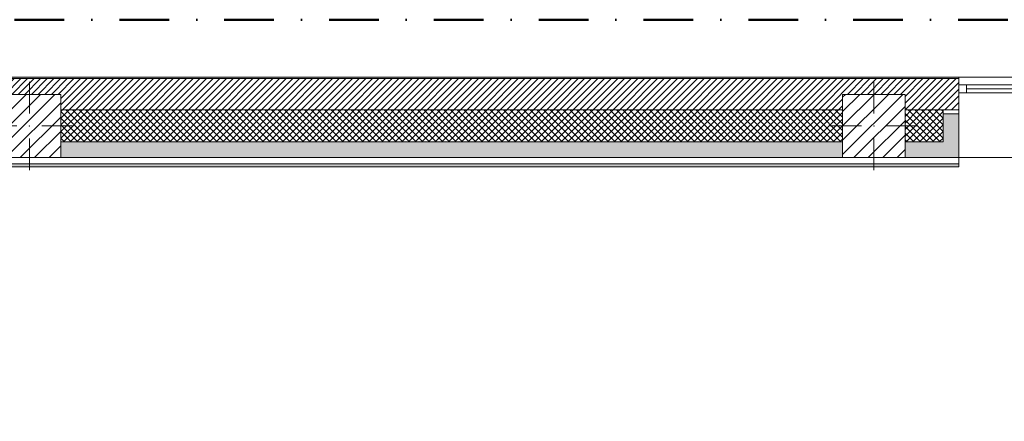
# Model space of a CAD drawing. Header units: millimetres. Extents: x -40968 to 11883, y -17757 to 4746.
# Tile 23 of 29: x -7263 to -966, y 2175 to 4746. Entities that reach past the tile are written whole.
import ezdxf

# ---------------------------------------------------------------- set-up
doc = ezdxf.new("R2010")
doc.units = ezdxf.units.MM
doc.header["$MEASUREMENT"] = 0
doc.linetypes.add('Punto & Rayas', pattern=[670.277762, 317.5, -176.388889, 0, -176.388874])
doc.linetypes.add('Wipeout_Contour', pattern=[1000, 0, -1000])
for name, color, linetype, lineweight, true_color in [('01_2D_Ambit_Pluma_Nº__242', 7, 'Continuous', 50, 0xfb0013), ('12_FAÇ_Façana_Pluma_Nº__102', 7, 'Continuous', 5, 0xcccccc), ('12_FAÇ_Façana_Pluma_Nº__174', 7, 'Continuous', 13, 0xe4ad2c), ('12_FAÇ_Façana_Pluma_Nº__176', 7, 'Continuous', 15, 0x93a0c6), ('12_FAÇ_Façana_Pluma_Nº__43', 7, 'Continuous', 5, 0xa4a4a6), ('Nuevo_08_E_Envans secs_Pluma_Nº__176', 7, 'Continuous', 15, 0x93a0c6), ('Ventanas Archicad_Pluma_Nº__23', 7, 'Continuous', 5, 0xa4a4a6), ('Ventanas Archicad_Pluma_Nº__3', 7, 'Continuous', 5, 0xa4a4a4), ('Ventanas Archicad_Pluma_Nº__43', 7, 'Continuous', 5, 0xa4a4a6)]:
    doc.layers.add(name, color=color, linetype=linetype, lineweight=lineweight, true_color=true_color)
for name, color, linetype in [('10_ESTR_Pilars', 7, 'Continuous'), ('12_FAÇ_Façana', 7, 'Continuous'), ('Nuevo_08_E_Envans secs', 7, 'Continuous'), ('Ventanas Archicad', 7, 'Continuous')]:
    doc.layers.add(name, color=color, linetype=linetype)
for name, color, linetype, lineweight in [('10_ESTR_Pilars_Pluma_Nº__20', 1, 'Continuous', 5), ('10_ESTR_Pilars_Pluma_Nº__28', 7, 'Continuous', 20), ('10_ESTR_Pilars_Pluma_Nº__42', 8, 'Continuous', 25), ('12_FAÇ_Façana_Pluma_Nº__2', 8, 'Continuous', 5), ('12_FAÇ_Façana_Pluma_Nº__7', 7, 'Continuous', 5), ('Nuevo_08_E_Envans secs_Pluma_Nº__7', 7, 'Continuous', 5), ('Ventanas Archicad_Pluma_Nº__7', 7, 'Continuous', 5)]:
    doc.layers.add(name, color=color, linetype=linetype, lineweight=lineweight)
pattern_1 = [(45, (0, 0), (-21.2132, 21.2132), []), (135, (0, 0), (21.2132, 21.2132), [])]
pattern_2 = [(45, (0, 0), (-45.96194, 45.96194), [])]

# ---------------------------------------------------------------- blocks, each defined once
blk = doc.blocks.new('Ventana Vertical Multi-Faja 27_3')
at = {"layer": 'Ventanas Archicad_Pluma_Nº__23', "color": 253, "linetype": 'Continuous', "lineweight": 5, "true_color": 0xa4a4a6}
for p, q in [((-600, 0), (-550, 0)), ((-550, 0), (-550, -50)), ((550, -50), (550, 0)), ((550, 0), (600, 0)), ((-550, -50), (-600, -50)), ((600, -50), (550, -50))]:
    blk.add_line(p, q, dxfattribs=at)
at = {"layer": 'Ventanas Archicad_Pluma_Nº__3', "color": 253, "linetype": 'Continuous', "lineweight": 5, "true_color": 0xa4a4a4}
for p, q in [((-600, 50), (600, 50)), ((-550, 0), (550, 0)), ((-550, -25), (550, -25)), ((550, -50), (-550, -50)), ((-600, -465), (600, -465))]:
    blk.add_line(p, q, dxfattribs=at)
at = {"layer": 'Ventanas Archicad_Pluma_Nº__43', "color": 253, "linetype": 'Continuous', "lineweight": 5, "true_color": 0xa4a4a6}
for p, q in [((-600, -160), (-600, -185)), ((600, -160), (600, -185))]:
    blk.add_line(p, q, dxfattribs=at)
at = {"layer": 'Ventanas Archicad_Pluma_Nº__7', "color": 7, "linetype": 'Continuous', "lineweight": 5}
for p, q in [((-600, 50), (-600, 40)), ((-600, 40), (-600, 0)), ((-600, 0), (-600, -50)), ((-600, 0), (-600, -50)), ((600, 50), (600, 40)), ((600, 40), (600, 0)), ((600, 0), (600, -50)), ((600, 0), (600, -50)), ((-600, -50), (-600, -160)), ((600, -50), (600, -160)), ((-600, -185), (-600, -365)), ((-600, -185), (-600, -365)), ((600, -185), (600, -365)), ((600, -185), (600, -365)), ((-600, -365), (-600, -465)), ((-600, -365), (-600, -465)), ((600, -365), (600, -465)), ((600, -365), (600, -465))]:
    blk.add_line(p, q, dxfattribs=at)
blk = doc.blocks.new('Muro_3_3', base_point=(11882.6, 4378.5))
at = {"layer": '12_FAÇ_Façana', "linetype": 'Continuous', "lineweight": 0, "true_color": 0x000000}
h = blk.add_hatch(dxfattribs=at)
h.set_pattern_fill('Yeso_0003', color=18, style=0, pattern_type=2)
h.set_pattern_definition([(0, (0, 0), (0, 75), [0, -75])])
h.paths.add_polyline_path([(-1257.3, 4168.5), (-1357.3, 4168.5), (-1357.3, 4143.5), (-1257.3, 4143.5)])
at = {"layer": '12_FAÇ_Façana_Pluma_Nº__102', "linetype": 'Continuous', "lineweight": 0, "true_color": 0xe5e5e5}
for points in [[(-1357.3, 3963.5), (-1257.3, 3863.5), (-1257.3, 4143.5), (-1357.3, 4143.5)], [(-2000.5, 3963.5), (-7000.5, 3963.5), (-7000.5, 3863.5), (-2000.5, 3863.5)], [(-1600.5, 3963.5), (-1600.5, 3863.5), (-1257.3, 3863.5), (-1357.3, 3963.5)]]:
    blk.add_hatch(color=254, dxfattribs=at).paths.add_polyline_path(points)
at = {"layer": '12_FAÇ_Façana_Pluma_Nº__174', "linetype": 'Continuous', "lineweight": 13, "true_color": 0xe4ad2c}
h = blk.add_hatch(dxfattribs=at)
h.set_pattern_fill('SATE_Aislamiento_0003', color=42, style=0, pattern_type=2)
h.set_pattern_definition(pattern_1)
h.paths.add_polyline_path([(-7000.5, 3963.5), (-2000.5, 3963.5), (-2000.5, 4168.5), (-7000.5, 4168.5)])
h = blk.add_hatch(dxfattribs=at)
h.set_pattern_fill('SATE_Aislamiento_0003', color=42, style=0, pattern_type=2)
h.set_pattern_definition(pattern_1)
h.paths.add_polyline_path([(-1600.5, 4168.5), (-1600.5, 3963.5), (-1357.3, 3963.5), (-1357.3, 4143.5), (-1357.3, 4168.5)])
at = {"layer": '12_FAÇ_Façana_Pluma_Nº__176', "linetype": 'Continuous', "lineweight": 0, "true_color": 0x495063}
blk.add_hatch(color=251, dxfattribs=at).paths.add_polyline_path([(-25995.4, 4378.5), (-25995.4, 4368.5), (-1257.3, 4368.5), (-1257.3, 4378.5)])
at = {"layer": '12_FAÇ_Façana_Pluma_Nº__2', "linetype": 'Continuous', "lineweight": 5}
h = blk.add_hatch(dxfattribs=at)
h.set_pattern_fill('Ceramic_0003', color=8, style=0, pattern_type=2)
h.set_pattern_definition([(45, (0, 0), (-21.213203, 21.213203), [])])
h.paths.add_polyline_path([(-25995.4, 4168.5), (-21909.8, 4168.5), (-21909.8, 4268), (-21509.8, 4268), (-21509.8, 4168.5), (-18909.8, 4168.5), (-18909.8, 4268), (-18509.8, 4268), (-18509.8, 4168.5), (-7400.5, 4168.5), (-7400.5, 4268), (-7000.5, 4268), (-7000.5, 4168.5), (-2000.5, 4168.5), (-2000.5, 4268), (-1600.5, 4268), (-1600.5, 4168.5), (-1257.3, 4168.5), (-1257.3, 4368.5), (-25995.4, 4368.5)])
at = {"layer": '12_FAÇ_Façana_Pluma_Nº__43', "color": 253, "linetype": 'Continuous', "lineweight": 5, "true_color": 0xa4a4a6}
for p, q in [((-1357.3, 4168.5), (-1257.3, 4168.5)), ((-1357.3, 4143.5), (-1357.3, 4168.5)), ((-1257.3, 4168.5), (-1257.3, 4143.5)), ((-1257.3, 4143.5), (-1357.3, 4143.5))]:
    blk.add_line(p, q, dxfattribs=at)
at = {"layer": '12_FAÇ_Façana_Pluma_Nº__7', "color": 7, "linetype": 'Continuous', "lineweight": 5}
for p, q in [((-1257.3, 4368.5), (-25995.4, 4368.5)), ((-1257.3, 4378.5), (-1257.3, 4368.5)), ((-1257.3, 4368.5), (-1257.3, 4328.5)), ((-1257.3, 4328.5), (-1257.3, 4278.5)), ((-1257.3, 4278.5), (-1257.3, 4168.5)), ((-2000.5, 4168.5), (-7000.5, 4168.5)), ((-1357.3, 4168.5), (-1600.5, 4168.5)), ((-1357.3, 3963.5), (-1357.3, 4143.5)), ((-1257.3, 4143.5), (-1257.3, 3963.5)), ((-1257.3, 4143.5), (-1257.3, 3963.5)), ((-7000.5, 3963.5), (-2000.5, 3963.5)), ((-1600.5, 3963.5), (-1357.3, 3963.5)), ((-1257.3, 3963.5), (-1257.3, 3863.5)), ((-1257.3, 3963.5), (-1257.3, 3863.5))]:
    blk.add_line(p, q, dxfattribs=at)
at = {"layer": '12_FAÇ_Façana_Pluma_Nº__7', "color": 7, "linetype": 'Continuous', "lineweight": 5, "flags": 128}
for points in [[(-1257.3, 4378.5), (-25995.4, 4378.5)], [(-7000.5, 3863.5), (-2000.5, 3863.5)], [(-1600.5, 3863.5), (-1257.3, 3863.5)]]:
    blk.add_lwpolyline(points, dxfattribs=at)
at = {"layer": 'Ventanas Archicad', "color": 253, "linetype": 'Continuous', "lineweight": 5, "true_color": 0xa4a4a6, "zscale": 1000}
blk.add_blockref('Ventana Vertical Multi-Faja 27_3', (-657.3, 4328.5), dxfattribs=at)
blk = doc.blocks.new('Muro_160_3', base_point=(-18771.3, 3863.5))
at = {"layer": 'Nuevo_08_E_Envans secs_Pluma_Nº__176', "linetype": 'Continuous', "lineweight": 0, "true_color": 0x495063}
blk.add_hatch(color=251, dxfattribs=at).paths.add_polyline_path([(-18771.3, 3803.5), (-1257.3, 3803.5), (-1257.3, 3823.5), (-18771.3, 3823.5)])
at = {"layer": 'Nuevo_08_E_Envans secs_Pluma_Nº__7', "color": 7, "linetype": 'Continuous', "lineweight": 5}
blk.add_line((-18771.3, 3823.5), (-1257.3, 3823.5), dxfattribs=at)
at = {"layer": 'Nuevo_08_E_Envans secs_Pluma_Nº__7', "color": 7, "linetype": 'Continuous', "lineweight": 5, "flags": 128}
for points in [[(-2000.5, 3863.5), (-7000.5, 3863.5)], [(-1257.3, 3863.5), (-1600.5, 3863.5)], [(-1257.3, 3803.5), (-1257.3, 3863.5)], [(-18771.3, 3803.5), (-1257.3, 3803.5)]]:
    blk.add_lwpolyline(points, dxfattribs=at)
blk = doc.blocks.new('Pilar_33_3', base_point=(-1800.5, 4065.7))
at = {"color": 254, "linetype": 'Wipeout_Contour', "lineweight": 0, "ltscale": 17804.353941}
blk.add_wipeout([(-2000.5, 3863.5), (-1600.5, 3863.5), (-1600.5, 4268), (-2000.5, 4268)], dxfattribs=at).dxf.layer = '10_ESTR_Pilars'
at = {"layer": '10_ESTR_Pilars_Pluma_Nº__42', "linetype": 'Continuous', "lineweight": 25}
h = blk.add_hatch(dxfattribs=at)
h.set_pattern_fill('00_GCT_trama_45º_e1_400__07', color=8, style=0, pattern_type=2)
h.set_pattern_definition(pattern_2)
h.paths.add_polyline_path([(-2000.5, 3863.5), (-1600.5, 3863.5), (-1600.5, 4268), (-2000.5, 4268)])
at = {"layer": '10_ESTR_Pilars_Pluma_Nº__20', "color": 1, "linetype": 'Continuous', "lineweight": 5}
for p, q in [((-1800.5, 4145.7), (-1800.5, 4348)), ((-1880.5, 4065.7), (-2080.5, 4065.7)), ((-1720.5, 4065.7), (-1520.5, 4065.7)), ((-1800.5, 3985.7), (-1800.5, 3783.5))]:
    blk.add_line(p, q, dxfattribs=at)
blk.add_point((-1800.5, 4065.7), dxfattribs=at)
at = {"layer": '10_ESTR_Pilars_Pluma_Nº__28', "color": 7, "linetype": 'Continuous', "lineweight": 20, "flags": 128}
blk.add_lwpolyline([(-2000.5, 3863.5), (-1600.5, 3863.5), (-1600.5, 4268), (-2000.5, 4268)], close=True, dxfattribs=at)
blk = doc.blocks.new('Pilar_34_3', base_point=(-7200.5, 4065.7))
at = {"color": 254, "linetype": 'Wipeout_Contour', "lineweight": 0, "ltscale": 33086.01735}
blk.add_wipeout([(-7400.5, 3863.5), (-7000.5, 3863.5), (-7000.5, 4268), (-7400.5, 4268)], dxfattribs=at).dxf.layer = '10_ESTR_Pilars'
at = {"layer": '10_ESTR_Pilars_Pluma_Nº__42', "linetype": 'Continuous', "lineweight": 25}
h = blk.add_hatch(dxfattribs=at)
h.set_pattern_fill('00_GCT_trama_45º_e1_400__07', color=8, style=0, pattern_type=2)
h.set_pattern_definition(pattern_2)
h.paths.add_polyline_path([(-7400.5, 3863.5), (-7000.5, 3863.5), (-7000.5, 4268), (-7400.5, 4268)])
at = {"layer": '10_ESTR_Pilars_Pluma_Nº__20', "color": 1, "linetype": 'Continuous', "lineweight": 5}
for p, q in [((-7200.5, 4145.7), (-7200.5, 4348)), ((-7280.5, 4065.7), (-7480.5, 4065.7)), ((-7120.5, 4065.7), (-6920.5, 4065.7)), ((-7200.5, 3985.7), (-7200.5, 3783.5))]:
    blk.add_line(p, q, dxfattribs=at)
blk.add_point((-7200.5, 4065.7), dxfattribs=at)
at = {"layer": '10_ESTR_Pilars_Pluma_Nº__28', "color": 7, "linetype": 'Continuous', "lineweight": 20, "flags": 128}
blk.add_lwpolyline([(-7400.5, 3863.5), (-7000.5, 3863.5), (-7000.5, 4268), (-7400.5, 4268)], close=True, dxfattribs=at)
blk = doc.blocks.new('Pilar_40_3', base_point=(-1800.5, 4065.7))
at = {"color": 254, "linetype": 'Wipeout_Contour', "lineweight": 0, "ltscale": 17804.353941}
blk.add_wipeout([(-2000.5, 3863.5), (-1600.5, 3863.5), (-1600.5, 4268), (-2000.5, 4268)], dxfattribs=at).dxf.layer = '10_ESTR_Pilars'
at = {"layer": '10_ESTR_Pilars_Pluma_Nº__42', "linetype": 'Continuous', "lineweight": 25}
h = blk.add_hatch(dxfattribs=at)
h.set_pattern_fill('00_GCT_trama_45º_e1_400__07', color=8, style=0, pattern_type=2)
h.set_pattern_definition(pattern_2)
h.paths.add_polyline_path([(-2000.5, 3863.5), (-1600.5, 3863.5), (-1600.5, 4268), (-2000.5, 4268)])
at = {"layer": '10_ESTR_Pilars_Pluma_Nº__20', "color": 1, "linetype": 'Continuous', "lineweight": 5}
for p, q in [((-1800.5, 4145.7), (-1800.5, 4348)), ((-1880.5, 4065.7), (-2080.5, 4065.7)), ((-1720.5, 4065.7), (-1520.5, 4065.7)), ((-1800.5, 3985.7), (-1800.5, 3783.5))]:
    blk.add_line(p, q, dxfattribs=at)
blk.add_point((-1800.5, 4065.7), dxfattribs=at)
at = {"layer": '10_ESTR_Pilars_Pluma_Nº__28', "color": 7, "linetype": 'Continuous', "lineweight": 20, "flags": 128}
blk.add_lwpolyline([(-2000.5, 3863.5), (-1600.5, 3863.5), (-1600.5, 4268), (-2000.5, 4268)], close=True, dxfattribs=at)
blk = doc.blocks.new('Pilar_41_3', base_point=(-7200.5, 4065.7))
at = {"color": 254, "linetype": 'Wipeout_Contour', "lineweight": 0, "ltscale": 33086.01735}
blk.add_wipeout([(-7400.5, 3863.5), (-7000.5, 3863.5), (-7000.5, 4268), (-7400.5, 4268)], dxfattribs=at).dxf.layer = '10_ESTR_Pilars'
at = {"layer": '10_ESTR_Pilars_Pluma_Nº__42', "linetype": 'Continuous', "lineweight": 25}
h = blk.add_hatch(dxfattribs=at)
h.set_pattern_fill('00_GCT_trama_45º_e1_400__07', color=8, style=0, pattern_type=2)
h.set_pattern_definition(pattern_2)
h.paths.add_polyline_path([(-7400.5, 3863.5), (-7000.5, 3863.5), (-7000.5, 4268), (-7400.5, 4268)])
at = {"layer": '10_ESTR_Pilars_Pluma_Nº__20', "color": 1, "linetype": 'Continuous', "lineweight": 5}
for p, q in [((-7200.5, 4145.7), (-7200.5, 4348)), ((-7280.5, 4065.7), (-7480.5, 4065.7)), ((-7120.5, 4065.7), (-6920.5, 4065.7)), ((-7200.5, 3985.7), (-7200.5, 3783.5))]:
    blk.add_line(p, q, dxfattribs=at)
blk.add_point((-7200.5, 4065.7), dxfattribs=at)
at = {"layer": '10_ESTR_Pilars_Pluma_Nº__28', "color": 7, "linetype": 'Continuous', "lineweight": 20, "flags": 128}
blk.add_lwpolyline([(-7400.5, 3863.5), (-7000.5, 3863.5), (-7000.5, 4268), (-7400.5, 4268)], close=True, dxfattribs=at)

msp = doc.modelspace()

# ---------------------------------------------------------------- linework, layer by layer
at = {"layer": '01_2D_Ambit_Pluma_Nº__242', "color": 1, "linetype": 'Punto & Rayas', "lineweight": 50, "true_color": 0xfb0013, "flags": 128}
msp.add_lwpolyline([(-28500, 1816.8), (-28500, 4745.9), (7879.6, 4745.9), (7879.6, -1396.9), (6474.1, -1396.9), (6474.1, -11392.7), (6916.3, -11392.7), (6916.3, -17756.6), (-3932.3, -17756.6), (-3932.3, -11834.9), (-2447.9, -11834.9), (-2447.9, -2249.6), (-23311.2, -2249.6), (-23311.2, 1816.8)], close=True, dxfattribs=at)

# ---------------------------------------------------------------- block references
at = {"layer": '12_FAÇ_Façana', "color": 7, "lineweight": 20}
msp.add_blockref('Muro_3_3', (11882.6, 4378.5), dxfattribs=at)
at = {"layer": 'Nuevo_08_E_Envans secs', "color": 7, "lineweight": 20}
msp.add_blockref('Muro_160_3', (-18771.3, 3863.5), dxfattribs=at)

# ---------------------------------------------------------------- next in the draw order: block references
at = {"layer": '10_ESTR_Pilars', "color": 7, "lineweight": 20}
for name, p in [('Pilar_34_3', (-7200.5, 4065.7)), ('Pilar_33_3', (-1800.5, 4065.7))]:
    msp.add_blockref(name, p, dxfattribs=at)

# ---------------------------------------------------------------- next in the draw order: block references
for name, p in [('Pilar_41_3', (-7200.5, 4065.7)), ('Pilar_40_3', (-1800.5, 4065.7))]:
    msp.add_blockref(name, p, dxfattribs=at)

doc.saveas('drawing.dxf')
